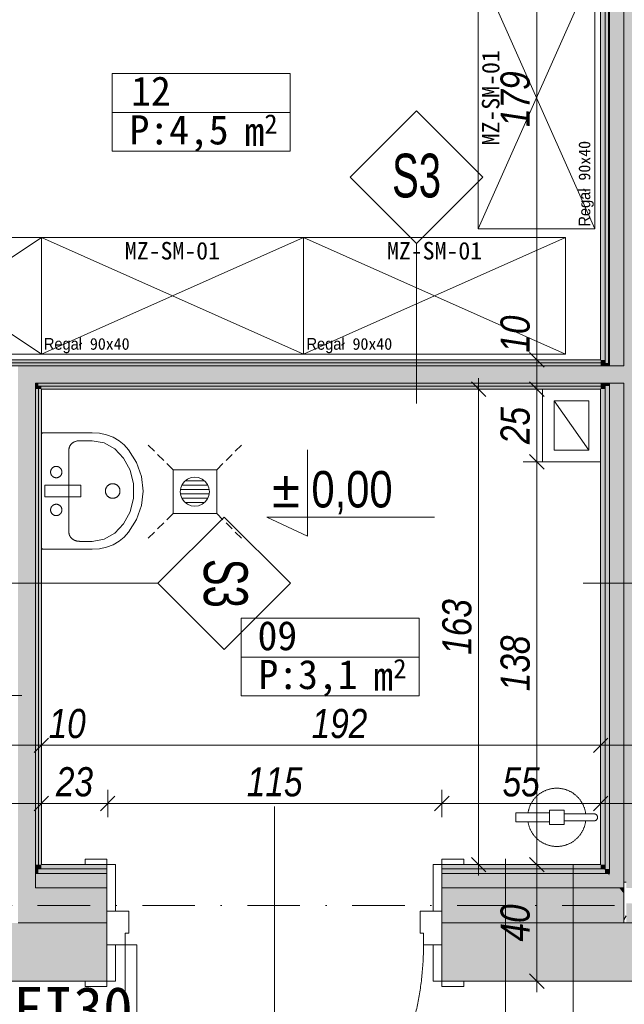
# Model space of a CAD drawing. Header units: millimetres. Extents: x -19278 to 18011, y -32369 to 41467.
# Tile 54 of 64: x -3326 to -1250, y 2550 to 5930. Entities that reach past the tile are written whole.
import ezdxf
from ezdxf.xclip import XClip

# ---------------------------------------------------------------- set-up
doc = ezdxf.new("R2010")
doc.units = ezdxf.units.MM
doc.header["$MEASUREMENT"] = 0
doc.header["$XCLIPFRAME"] = 0
doc.linetypes.add('Krawędzie ukryte drobniejsze kopia-000', pattern=[45, 30, -15])
doc.linetypes.add('Kropki i Kreski', pattern=[360, 180, -90, 0, -90])
for name, color, linetype in [('2D - Rysunki i Obrazki', 7, 'Continuous'), ('PT.A.01_1_! konstrukcja stalowa', 7, 'Continuous'), ('PT.A.01_1_Ściany wewnętrzne', 7, 'Continuous'), ('PT.A.01_1_Ściany zewnętrzne', 7, 'Continuous')]:
    doc.layers.add(name, color=color, linetype=linetype)
for name, color, linetype, lineweight, true_color in [('PT.A.01_1_! konstrukcja stalowa_Nr_pióra__28_Nr_pióra__10', 7, 'Continuous', 18, 0xa80f02), ('PT.A.01_1_0_Nr_pióra__70_Nr_pióra__3', 7, 'Continuous', 18, 0x00bfbf), ('PT.A.01_1_Drzwi ArchiCAD_Nr_pióra__23_Nr_pióra__24', 7, 'Continuous', 18, 0xff6600), ('PT.A.01_1_Drzwi ArchiCAD_Nr_pióra__3_Nr_pióra__24', 7, 'Continuous', 18, 0xff6600), ('PT.A.01_1_Wnętrze - umeblowanie_Nr_pióra__146_Nr_pióra__6', 7, 'Continuous', 18, 0x5eaeff), ('PT.A.01_1_Wymiarowanie_Nr_pióra__133_Nr_pióra__12', 7, 'Continuous', 18, 0xb0b000), ('PT.A.01_1_Ściany zewnętrzne_Nr_pióra__174_Nr_pióra__22', 7, 'Continuous', 18, 0xe105fa)]:
    doc.layers.add(name, color=color, linetype=linetype, lineweight=lineweight, true_color=true_color)
for name, color, linetype, lineweight in [('PT.A.01_1_0_Nr_pióra__101_Nr_pióra__252', 252, 'Continuous', 18), ('PT.A.01_1_2D - rzuty_Nr_pióra__15_Nr_pióra__214', 214, 'Continuous', 18), ('PT.A.01_1_2D - rzuty_Nr_pióra__201_Nr_pióra__7', 7, 'Continuous', 18), ('PT.A.01_1_Drzwi ArchiCAD_Nr_pióra__1_Nr_pióra__7', 7, 'Continuous', 18), ('PT.A.01_1_Drzwi ArchiCAD_Nr_pióra__41_Nr_pióra__7', 7, 'Continuous', 18), ('PT.A.01_1_Metryczki pomieszczeń ArchiCADa_Nr_pióra__200_Nr_pióra__190', 190, 'Continuous', 18), ('PT.A.01_1_Osie_Nr_pióra__101_Nr_pióra__252', 252, 'Continuous', 18), ('PT.A.01_1_Wnętrze - umeblowanie_Nr_pióra__1_Nr_pióra__7', 7, 'Continuous', 18), ('PT.A.01_1_Wnętrze - umeblowanie_Nr_pióra__6_Nr_pióra__5', 5, 'Continuous', 18), ('PT.A.01_1_Wymiarowanie_Nr_pióra__40_Nr_pióra__7', 7, 'Continuous', 18), ('PT.A.01_1_Znaczniki drzwi ArchiCADa_Nr_pióra__201_Nr_pióra__7', 7, 'Continuous', 18), ('PT.A.01_1_Ściany wewnętrzne_Nr_pióra__1_Nr_pióra__7', 7, 'Continuous', 18), ('PT.A.01_1_Ściany wewnętrzne_Nr_pióra__41_Nr_pióra__7', 7, 'Continuous', 18), ('PT.A.01_1_Ściany zewnętrzne_Nr_pióra__1_Nr_pióra__7', 7, 'Continuous', 18), ('PT.A.01_1_Ściany zewnętrzne_Nr_pióra__41_Nr_pióra__7', 7, 'Continuous', 18)]:
    doc.layers.add(name, color=color, linetype=linetype, lineweight=lineweight)
doc.styles.add('GENERATED_STYLE_1', font='txt')
doc.styles.add('GENERATED_STYLE_5', font='txt')
doc.styles.add('GENERATED_STYLE_6', font='txt')
doc.linetypes.add('Zygzak MAŁY', pattern='A,0,[1,PT.A.011.Shx,S=0.873016,R=0,X=0,Y=-2.75e-05],-110,0', length=110)

# ---------------------------------------------------------------- blocks, each defined once
blk = doc.blocks.new('Rysunek_1_1', base_point=(2114.4, 3072.6))
at = {"layer": 'PT.A.01_1_! konstrukcja stalowa', "linetype": 'Continuous', "lineweight": 0, "true_color": 0x000000}
h = blk.add_hatch(dxfattribs=at)
h.set_pattern_fill('Stal_0001', color=18, style=0, pattern_type=2)
h.set_pattern_definition([(56.608404, (-189831.09, 691936.45), (-93.929467, 61.915307), []), (56.608404, (-189862.4, 691957.09), (-93.929467, 61.915307), [])])
h.paths.add_polyline_path([(-1251.8, 2829.8), (-1243.3, 2829.8), (-1243.3, 2897), (-1140.3, 2897), (-1140.3, 2829.8), (-1131.8, 2829.8), (-1131.8, 2969.8), (-1140.3, 2969.8), (-1140.3, 2902.5), (-1243.3, 2902.5), (-1243.3, 2969.8), (-1251.8, 2969.8)])
at = {"layer": 'PT.A.01_1_Ściany wewnętrzne', "linetype": 'Continuous', "lineweight": 0, "true_color": 0xffffff}
for points in [[(-3891.3, 4742.2), (-1331.3, 4742.2), (-1331.3, 4752.2), (-3891.3, 4752.2)], [(-3881.3, 4752.2), (-1331.3, 4752.2), (-1331.3, 4762.2), (-3881.3, 4762.2)], [(-3331.4, 4682.2), (-3271.4, 4682.2), (-3271.4, 4742.2), (-3331.4, 4742.2)], [(-3271.4, 4682.2), (-1331.3, 4682.2), (-1331.3, 4742.2), (-3271.4, 4742.2)], [(-3331.4, 4672.2), (-3271.4, 4672.2), (-3271.4, 4682.2), (-3331.4, 4682.2)], [(-3331.4, 4662.2), (-3271.4, 4662.2), (-3271.4, 4672.2), (-3331.4, 4672.2)], [(-3271.4, 4672.2), (-3261.4, 4672.2), (-3261.4, 4682.2), (-3271.4, 4682.2)], [(-3271.4, 4662.2), (-3261.4, 4662.2), (-3261.4, 4672.2), (-3271.4, 4672.2)], [(-3261.4, 4672.2), (-1331.3, 4672.2), (-1331.3, 4682.2), (-3261.4, 4682.2)], [(-3261.4, 4662.2), (-3251.4, 4662.2), (-3251.4, 4672.2), (-3261.4, 4672.2)], [(-3251.4, 4662.2), (-1331.3, 4662.2), (-1331.3, 4672.2), (-3251.4, 4672.2)], [(-3271.4, 3029.5), (-3271.4, 4662.2), (-3331.4, 4662.2), (-3331.4, 3029.5)], [(-3261.4, 3029.5), (-3261.4, 4662.2), (-3271.4, 4662.2), (-3271.4, 3029.5)], [(-3251.4, 3029.5), (-3251.4, 4662.2), (-3261.4, 4662.2), (-3261.4, 3029.5)]]:
    blk.add_hatch(color=7, dxfattribs=at).paths.add_polyline_path(points)
at = {"layer": 'PT.A.01_1_Ściany zewnętrzne', "linetype": 'Continuous', "lineweight": 0, "true_color": 0xffffff}
for points in [[(-1316.3, 6563.7), (-1316.3, 4752.2), (-1301.3, 4752.2), (-1301.3, 6563.7)], [(-1301.3, 6573.7), (-1301.3, 4742.2), (-1251.3, 4742.2), (-1251.3, 6573.7)], [(-1251.3, 6573.7), (-1251.3, 4742.2), (-1131.3, 4742.2), (-1131.3, 6573.7)], [(-1331.3, 6553.7), (-1331.3, 4762.2), (-1316.3, 4762.2), (-1316.3, 6553.7)], [(-1331.3, 4762.2), (-1331.3, 4752.2), (-1316.3, 4752.2), (-1316.3, 4762.2)], [(-1331.3, 4752.2), (-1331.3, 4742.2), (-1316.3, 4742.2), (-1316.3, 4752.2)], [(-1331.3, 4742.2), (-1331.3, 4682.2), (-1316.3, 4682.2), (-1316.3, 4742.2)], [(-1316.3, 4752.2), (-1316.3, 4742.2), (-1301.3, 4742.2), (-1301.3, 4752.2)], [(-1316.3, 4742.2), (-1316.3, 4682.2), (-1301.3, 4682.2), (-1301.3, 4742.2)], [(-1301.3, 4742.2), (-1301.3, 4682.2), (-1251.3, 4682.2), (-1251.3, 4742.2)], [(-1251.3, 4742.2), (-1251.3, 4682.2), (-1131.3, 4682.2), (-1131.3, 4742.2)], [(-1331.3, 4682.2), (-1331.3, 4672.2), (-1316.3, 4672.2), (-1316.3, 4682.2)], [(-1331.3, 4672.2), (-1331.3, 4662.2), (-1316.3, 4662.2), (-1316.3, 4672.2)], [(-1316.3, 4682.2), (-1316.3, 4672.2), (-1301.3, 4672.2), (-1301.3, 4682.2)], [(-1316.3, 4672.2), (-1316.3, 3014.5), (-1301.3, 3014.5), (-1301.3, 4672.2)], [(-1301.3, 4682.2), (-1301.3, 2999.5), (-1251.3, 2999.5), (-1251.3, 4682.2)], [(-1251.3, 2969.8), (-1243.3, 2969.8), (-1243.3, 2949.5), (-1140.3, 2949.5), (-1140.3, 2969.8), (-1131.8, 2969.8), (-1131.8, 2949.5), (-1131.3, 2949.5), (-1131.3, 4682.2), (-1251.3, 4682.2)], [(-1331.3, 4662.2), (-1331.3, 3029.5), (-1316.3, 3029.5), (-1316.3, 4662.2)], [(-3271.4, 3029.5), (-3331.4, 3029.5), (-3331.4, 3014.5), (-3271.4, 3014.5)], [(-3271.4, 3014.5), (-3331.4, 3014.5), (-3331.4, 2999.5), (-3271.4, 2999.5)], [(-3261.4, 3029.5), (-3271.4, 3029.5), (-3271.4, 3014.5), (-3261.4, 3014.5)], [(-3261.4, 3014.5), (-3271.4, 3014.5), (-3271.4, 2999.5), (-3261.4, 2999.5)], [(-3251.4, 3029.5), (-3261.4, 3029.5), (-3261.4, 3014.5), (-3251.4, 3014.5)], [(-3261.4, 2999.5), (-3026.4, 2999.5), (-3026.4, 3014.5), (-3261.4, 3014.5)], [(-3251.4, 3029.5), (-3251.4, 3014.5), (-3026.4, 3014.5), (-3026.4, 3029.5)], [(-1876.4, 3014.5), (-1331.3, 3014.5), (-1331.3, 3029.5), (-1876.4, 3029.5)], [(-1876.4, 3014.5), (-1876.4, 2999.5), (-1316.3, 2999.5), (-1316.3, 3010.8), (-1319.3, 3014.5)], [(-1331.3, 3029.5), (-1331.3, 3014.5), (-1319.3, 3014.5)], [(-1331.3, 3029.5), (-1319.3, 3014.5), (-1316.3, 3014.5), (-1316.3, 3029.5)], [(-1319.3, 3014.5), (-1316.3, 3010.8), (-1316.3, 3014.5)], [(-1316.3, 3014.5), (-1316.3, 3010.8), (-1307.3, 2999.5), (-1301.3, 2999.5), (-1301.3, 3014.5)], [(-1316.3, 2999.5), (-1307.3, 2999.5), (-1316.3, 3010.8)], [(-3271.4, 2999.5), (-3331.4, 2999.5), (-3331.4, 2949.5), (-3271.4, 2949.5)], [(-3271.4, 2949.5), (-3026.4, 2949.5), (-3026.4, 2999.5), (-3271.4, 2999.5)], [(-1876.4, 2999.5), (-1876.4, 2949.5), (-1301.3, 2949.5), (-1301.3, 2992), (-1307.3, 2999.5)], [(-1307.3, 2999.5), (-1301.3, 2992), (-1301.3, 2999.5)], [(-1301.3, 2999.5), (-1301.3, 2992), (-1267.3, 2949.5), (-1251.8, 2949.5), (-1251.8, 2969.8), (-1251.3, 2969.8), (-1251.3, 2999.5)], [(-1301.3, 2949.5), (-1267.3, 2949.5), (-1301.3, 2992)], [(-3271.4, 2949.5), (-3331.4, 2949.5), (-3331.4, 2829.5), (-3271.4, 2829.5)], [(-3271.4, 2949.5), (-3271.4, 2829.5), (-3026.4, 2829.5), (-3026.4, 2949.5)], [(-1876.4, 2949.5), (-1876.4, 2829.5), (-1251.3, 2829.5), (-1251.3, 2829.8), (-1251.8, 2829.8), (-1251.8, 2930.1), (-1267.3, 2949.5)], [(-1267.3, 2949.5), (-1251.8, 2930.1), (-1251.8, 2949.5)], [(-1251.3, 2829.5), (-1171.3, 2829.5), (-1225.4, 2897), (-1243.3, 2897), (-1243.3, 2829.8), (-1251.3, 2829.8)]]:
    blk.add_hatch(color=7, dxfattribs=at).paths.add_polyline_path(points)
at = {"layer": 'PT.A.01_1_Ściany zewnętrzne_Nr_pióra__174_Nr_pióra__22', "linetype": 'Continuous'}
for points in [[(-6006.4, 2629.5), (-3026.4, 2629.5), (-3026.4, 2829.5), (-4221.3, 2829.5), (-4221.3, 2829.5), (-4361.3, 2829.5), (-4361.3, 2829.5), (-6006.4, 2829.5)], [(-1876.4, 2629.5), (-1011.3, 2629.5), (-1171.3, 2829.5), (-1876.4, 2829.5)]]:
    blk.add_hatch(color=256, dxfattribs=at).paths.add_polyline_path(points)
at = {"layer": 'PT.A.01_1_! konstrukcja stalowa_Nr_pióra__28_Nr_pióra__10', "linetype": 'Continuous'}
for p, q in [((-1251.8, 2969.8), (-1251.8, 2829.8)), ((-1243.3, 2969.8), (-1251.8, 2969.8)), ((-1251.8, 2829.8), (-1243.3, 2829.8))]:
    blk.add_line(p, q, dxfattribs=at)
at = {"layer": 'PT.A.01_1_0_Nr_pióra__101_Nr_pióra__252', "linetype": 'Continuous'}
for p, q in [((-1423.5, 3029.5), (-1427.3, 3029.5)), ((-1425.4, 3029.5), (-1425.4, 3025.7))]:
    blk.add_line(p, q, dxfattribs=at)
at = {"layer": 'PT.A.01_1_0_Nr_pióra__101_Nr_pióra__252', "linetype": 'Continuous', "flags": 128}
blk.add_lwpolyline([(-1425.4, 3029.5), (-1425.4, 953.8), (-1357.1, 984.4), (-1360.9, 984.4)], dxfattribs=at)
at = {"layer": 'PT.A.01_1_0_Nr_pióra__70_Nr_pióra__3', "linetype": 'Continuous'}
for p, q in [((-1963.3, 5617.1), (-2190.8, 5389.6)), ((-1735.9, 5389.6), (-1963.3, 5617.1)), ((-2190.8, 5389.6), (-1963.3, 5162.2)), ((-1963.3, 5162.2), (-1735.9, 5389.6)), ((-1963.3, 4662.2), (-1963.3, 5162.2)), ((-1963.3, 4612.2), (-1963.3, 4662.2)), ((-2623.9, 4222.7), (-2851.4, 3995.3)), ((-2396.5, 3995.3), (-2623.9, 4222.7)), ((-3351.4, 3995.3), (-2851.4, 3995.3)), ((-2851.4, 3995.3), (-2623.9, 3767.8)), ((-2623.9, 3767.8), (-2396.5, 3995.3)), ((-1391.7, 3995.3), (-1341.7, 3995.3)), ((-1341.7, 3995.3), (-841.7, 3995.3)), ((-1658.1, 3049.5), (-1658.1, 2999.5)), ((-1658.1, 2999.5), (-1658.1, 2249.5))]:
    blk.add_line(p, q, dxfattribs=at)
at = {"layer": 'PT.A.01_1_2D - rzuty_Nr_pióra__15_Nr_pióra__214', "linetype": 'Continuous'}
for p, q in [((-1456.9, 3216.8), (-1506.9, 3216.8)), ((-1506.9, 3216.8), (-1506.9, 3166.8)), ((-1456.9, 3166.8), (-1456.9, 3216.8)), ((-1506.9, 3206.8), (-1621.9, 3206.8)), ((-1621.9, 3206.8), (-1621.9, 3176.8)), ((-1506.9, 3176.8), (-1506.9, 3206.8)), ((-1353.9, 3203.8), (-1456.9, 3203.8)), ((-1456.9, 3179.8), (-1353.9, 3179.8)), ((-1621.9, 3176.8), (-1506.9, 3176.8)), ((-1506.9, 3166.8), (-1456.9, 3166.8))]:
    blk.add_line(p, q, dxfattribs=at)
for centre, radius, start, end in [((-1481.9, 3191.8), 100, 6.8921, 171.3731), ((-1481.9, 3191.8), 100, 188.6269, 353.1079), ((-1353.9, 3191.8), 12, 270, 90)]:
    blk.add_arc(centre, radius, start, end, dxfattribs=at)
at = {"layer": 'PT.A.01_1_2D - rzuty_Nr_pióra__201_Nr_pióra__7', "linetype": 'Continuous', "flags": 128}
for points in [[(-1531.3, 4662.2), (-1531.3, 4412.2)], [(-1491.3, 4622.2), (-1371.3, 4452.2)], [(-1331.3, 4412.2), (-1531.3, 4412.2)]]:
    blk.add_lwpolyline(points, dxfattribs=at)
blk.add_lwpolyline([(-1491.3, 4452.2), (-1371.3, 4452.2), (-1371.3, 4622.2), (-1491.3, 4622.2)], close=True, dxfattribs=at)
at = {"layer": 'PT.A.01_1_Drzwi ArchiCAD_Nr_pióra__1_Nr_pióra__7', "linetype": 'Continuous'}
for p, q in [((-3026.4, 3029.5), (-3101.4, 3029.5)), ((-3026.4, 3029.5), (-3026.4, 3014.5)), ((-3026.4, 3014.5), (-3026.4, 2999.5)), ((-1876.4, 3029.5), (-1876.4, 3014.5)), ((-1876.4, 3029.5), (-1801.4, 3029.5)), ((-1876.4, 3014.5), (-1876.4, 2999.5)), ((-3026.4, 2999.5), (-3026.4, 2949.5)), ((-1876.4, 2999.5), (-1876.4, 2949.5))]:
    blk.add_line(p, q, dxfattribs=at)
at = {"layer": 'PT.A.01_1_Drzwi ArchiCAD_Nr_pióra__23_Nr_pióra__24', "linetype": 'Continuous'}
for p, q in [((-3026.4, 2869.5), (-3026.4, 2754.5)), ((-2951.4, 2869.5), (-3026.4, 2869.5)), ((-2951.4, 2794.5), (-2951.4, 2869.5)), ((-1951.4, 2869.5), (-1951.4, 2794.5)), ((-1876.4, 2869.5), (-1951.4, 2869.5)), ((-1876.4, 2754.5), (-1876.4, 2869.5)), ((-2963.4, 2754.5), (-2963.4, 2794.5)), ((-2963.4, 2794.5), (-2951.4, 2794.5)), ((-1951.4, 2794.5), (-1939.4, 2794.5)), ((-1939.4, 2794.5), (-1939.4, 2754.5)), ((-3026.4, 2754.5), (-2963.4, 2754.5)), ((-1939.4, 2754.5), (-1876.4, 2754.5))]:
    blk.add_line(p, q, dxfattribs=at)
at = {"layer": 'PT.A.01_1_Drzwi ArchiCAD_Nr_pióra__3_Nr_pióra__24', "linetype": 'Continuous'}
for p, q in [((-3026.4, 3048.5), (-3101.4, 3048.5)), ((-3101.4, 3048.5), (-3101.4, 3029.5)), ((-3026.4, 3029.5), (-3026.4, 3048.5)), ((-1801.4, 3048.5), (-1876.4, 3048.5)), ((-1876.4, 3048.5), (-1876.4, 3029.5)), ((-1801.4, 3029.5), (-1801.4, 3048.5)), ((-3101.4, 3029.5), (-3026.4, 3029.5)), ((-3026.4, 3029.5), (-3026.4, 2869.5)), ((-2996.4, 3029.5), (-3026.4, 3029.5)), ((-2996.4, 2869.5), (-2996.4, 3029.5)), ((-1906.4, 3029.5), (-1906.4, 2869.5)), ((-1876.4, 3029.5), (-1906.4, 3029.5)), ((-1876.4, 2869.5), (-1876.4, 3029.5)), ((-1876.4, 3029.5), (-1801.4, 3029.5)), ((-3026.4, 2869.5), (-2996.4, 2869.5)), ((-1906.4, 2869.5), (-1876.4, 2869.5)), ((-3026.4, 2754.5), (-3026.4, 2629.5)), ((-2996.4, 2754.5), (-3026.4, 2754.5)), ((-2996.4, 2629.5), (-2996.4, 2754.5)), ((-2963.4, 1730.5), (-2963.4, 2754.5)), ((-2963.4, 2754.5), (-2923.4, 2754.5)), ((-2923.4, 2754.5), (-2923.4, 1730.5)), ((-1906.4, 2754.5), (-1906.4, 2629.5)), ((-1876.4, 2754.5), (-1906.4, 2754.5)), ((-1876.4, 2629.5), (-1876.4, 2754.5)), ((-3026.4, 2629.5), (-3101.4, 2629.5)), ((-3101.4, 2629.5), (-3101.4, 2610.5)), ((-3101.4, 2610.5), (-3026.4, 2610.5)), ((-3026.4, 2629.5), (-2996.4, 2629.5)), ((-3026.4, 2610.5), (-3026.4, 2629.5)), ((-1906.4, 2629.5), (-1876.4, 2629.5)), ((-1801.4, 2629.5), (-1876.4, 2629.5)), ((-1876.4, 2629.5), (-1876.4, 2610.5)), ((-1876.4, 2610.5), (-1801.4, 2610.5)), ((-1801.4, 2610.5), (-1801.4, 2629.5))]:
    blk.add_line(p, q, dxfattribs=at)
blk.add_arc((-2963.4, 2754.5), 1024, 270, 360, dxfattribs=at)
at = {"layer": 'PT.A.01_1_Drzwi ArchiCAD_Nr_pióra__41_Nr_pióra__7', "linetype": 'Continuous'}
for p, q in [((-3026.4, 2949.5), (-3026.4, 2869.5)), ((-1876.4, 2949.5), (-1876.4, 2869.5)), ((-3026.4, 2869.5), (-3026.4, 2829.5)), ((-1876.4, 2869.5), (-1876.4, 2829.5)), ((-3026.4, 2829.5), (-3026.4, 2754.5)), ((-1876.4, 2829.5), (-1876.4, 2754.5)), ((-3026.4, 2754.5), (-3026.4, 2629.5)), ((-1876.4, 2754.5), (-1876.4, 2629.5)), ((-3026.4, 2629.5), (-3101.4, 2629.5)), ((-1876.4, 2629.5), (-1801.4, 2629.5))]:
    blk.add_line(p, q, dxfattribs=at)
at = {"layer": 'PT.A.01_1_Metryczki pomieszczeń ArchiCADa_Nr_pióra__200_Nr_pióra__190', "linetype": 'Continuous'}
for p, q in [((-3008.1, 5745.3), (-2397, 5745.3)), ((-3008.1, 5612), (-3008.1, 5745.3)), ((-2397, 5745.3), (-2397, 5612)), ((-2397, 5612), (-3008.1, 5612)), ((-3008.1, 5612), (-2397, 5612)), ((-3008.1, 5478.7), (-3008.1, 5612)), ((-2397, 5612), (-2397, 5478.7)), ((-2397, 5478.7), (-3008.1, 5478.7)), ((-2565.5, 3875.5), (-1954.4, 3875.5)), ((-2565.5, 3742.2), (-2565.5, 3875.5)), ((-1954.4, 3875.5), (-1954.4, 3742.2)), ((-1954.4, 3742.2), (-2565.5, 3742.2)), ((-2565.5, 3742.2), (-1954.4, 3742.2)), ((-2565.5, 3608.8), (-2565.5, 3742.2)), ((-1954.4, 3742.2), (-1954.4, 3608.8)), ((-1954.4, 3608.8), (-2565.5, 3608.8))]:
    blk.add_line(p, q, dxfattribs=at)
at = {"layer": 'PT.A.01_1_Osie_Nr_pióra__101_Nr_pióra__252', "linetype": 'Kropki i Kreski'}
blk.add_line((-18028.2, 2889.5), (370.6, 2889.5), dxfattribs=at)
at = {"layer": 'PT.A.01_1_Wnętrze - umeblowanie_Nr_pióra__146_Nr_pióra__6', "linetype": 'Continuous'}
for p, q in [((-1751.3, 6112.2), (-1751.3, 5212.2)), ((-1751.3, 5212.2), (-1351.3, 6112.2)), ((-1751.3, 6112.2), (-1351.3, 5212.2)), ((-1351.3, 5212.2), (-1351.3, 6112.2)), ((-1751.3, 5212.2), (-1351.3, 5212.2)), ((-3251.4, 5182.2), (-3851.4, 5182.2)), ((-3851.4, 5182.2), (-3251.4, 4782.2)), ((-3251.4, 5182.2), (-3851.4, 4782.2)), ((-2351.4, 5182.2), (-3251.4, 5182.2)), ((-3251.4, 5182.2), (-3251.4, 4782.2)), ((-3251.4, 5182.2), (-2351.4, 4782.2)), ((-2351.4, 5182.2), (-3251.4, 4782.2)), ((-3251.4, 4782.2), (-3251.4, 5182.2)), ((-1451.4, 5182.2), (-2351.4, 5182.2)), ((-2351.4, 5182.2), (-2351.4, 4782.2)), ((-2351.4, 5182.2), (-1451.4, 4782.2)), ((-1451.4, 5182.2), (-2351.4, 4782.2)), ((-2351.4, 4782.2), (-2351.4, 5182.2)), ((-1451.4, 4782.2), (-1451.4, 5182.2)), ((-3851.4, 4782.2), (-3251.4, 4782.2)), ((-3251.4, 4782.2), (-2351.4, 4782.2)), ((-2351.4, 4782.2), (-1451.4, 4782.2))]:
    blk.add_line(p, q, dxfattribs=at)
at = {"layer": 'PT.A.01_1_Wnętrze - umeblowanie_Nr_pióra__1_Nr_pióra__7', "linetype": 'Zygzak MAŁY'}
for p, q in [((-1304.4, 4742.2), (-1304.4, 6580.5)), ((-3901.3, 4742.2), (-1251.3, 4742.2))]:
    blk.add_line(p, q, dxfattribs=at)
at = {"layer": 'PT.A.01_1_Wnętrze - umeblowanie_Nr_pióra__1_Nr_pióra__7', "linetype": 'Continuous', "flags": 128}
blk.add_lwpolyline([(-2337.9, 4454.1), (-2337.9, 4157.5), (-2477.2, 4222.1), (-1901.6, 4222.1)], dxfattribs=at)
at = {"layer": 'PT.A.01_1_Wnętrze - umeblowanie_Nr_pióra__6_Nr_pióra__5', "linetype": 'Continuous'}
for p, q in [((-3251.3, 4507.2), (-3251.4, 4506.1)), ((-3251.4, 4506.1), (-3251.4, 4312.2)), ((-3250.9, 4508.2), (-3251.3, 4507.2)), ((-3250.4, 4509.1), (-3250.9, 4508.2)), ((-3249.7, 4510), (-3250.4, 4509.1)), ((-3248.8, 4510.8), (-3249.7, 4510)), ((-3247.7, 4511.4), (-3248.8, 4510.8)), ((-3246.6, 4511.8), (-3247.7, 4511.4)), ((-3245.3, 4512.1), (-3246.6, 4511.8)), ((-3244.1, 4512.2), (-3245.3, 4512.1)), ((-3076.4, 4512.2), (-3244.1, 4512.2)), ((-3051.7, 4510.4), (-3076.4, 4512.2)), ((-3027.7, 4505.1), (-3051.7, 4510.4)), ((-3005.2, 4496.5), (-3027.7, 4505.1)), ((-2984.8, 4484.8), (-3005.2, 4496.5)), ((-3076.4, 4484.9), (-3120.1, 4484.9)), ((-3036.3, 4477.9), (-3076.4, 4484.9)), ((-2999.5, 4457.5), (-3036.3, 4477.9)), ((-2967.1, 4470.4), (-2984.8, 4484.8)), ((-2952.6, 4453.6), (-2967.1, 4470.4)), ((-3156.6, 4169.8), (-3156.6, 4454.6)), ((-2968.9, 4425.3), (-2999.5, 4457.5)), ((-2924.5, 4409.5), (-2952.6, 4453.6)), ((-2947, 4383.9), (-2968.9, 4425.3)), ((-2907.2, 4361.8), (-2924.5, 4409.5)), ((-2935.6, 4336.8), (-2947, 4383.9)), ((-2901.4, 4312.2), (-2907.2, 4361.8)), ((-2799.3, 4384.9), (-2649.3, 4384.9)), ((-2799.3, 4234.9), (-2799.3, 4384.9)), ((-2649.3, 4384.9), (-2649.3, 4234.9)), ((-3115.8, 4331.7), (-3239.3, 4331.7)), ((-3239.3, 4331.7), (-3239.3, 4292.7)), ((-3115.8, 4292.7), (-3115.8, 4331.7)), ((-2935.6, 4287.6), (-2935.6, 4336.8)), ((-2767.7, 4334.9), (-2772.6, 4322.8)), ((-2768.7, 4332.4), (-2680, 4332.4)), ((-2759.7, 4345.3), (-2767.7, 4334.9)), ((-2749.3, 4353.2), (-2759.7, 4345.3)), ((-2691.8, 4347.4), (-2756.9, 4347.4)), ((-2737.3, 4358.2), (-2749.3, 4353.2)), ((-2724.3, 4359.9), (-2737.3, 4358.2)), ((-2711.4, 4358.2), (-2724.3, 4359.9)), ((-2699.3, 4353.2), (-2711.4, 4358.2)), ((-2689, 4345.3), (-2699.3, 4353.2)), ((-2681, 4334.9), (-2689, 4345.3)), ((-2676.1, 4322.8), (-2681, 4334.9)), ((-3251.4, 4312.2), (-3251.4, 4118.2)), ((-2907.2, 4262.5), (-2901.4, 4312.2)), ((-2772.6, 4322.8), (-2774.3, 4309.9)), ((-2774.3, 4309.9), (-2772.6, 4297)), ((-2675.3, 4317.4), (-2773.4, 4317.4)), ((-2773.4, 4302.4), (-2675.3, 4302.4)), ((-2772.6, 4297), (-2767.7, 4284.9)), ((-2681, 4284.9), (-2676.1, 4297)), ((-2674.3, 4309.9), (-2676.1, 4322.8)), ((-2676.1, 4297), (-2674.3, 4309.9)), ((-3239.3, 4292.7), (-3115.8, 4292.7)), ((-2947, 4240.4), (-2935.6, 4287.6)), ((-2924.5, 4214.8), (-2907.2, 4262.5)), ((-2680, 4287.4), (-2768.7, 4287.4)), ((-2767.7, 4284.9), (-2759.7, 4274.6)), ((-2759.7, 4274.6), (-2749.3, 4266.6)), ((-2756.9, 4272.4), (-2691.8, 4272.4)), ((-2749.3, 4266.6), (-2737.3, 4261.6)), ((-2737.3, 4261.6), (-2724.3, 4259.9)), ((-2724.3, 4259.9), (-2711.4, 4261.6)), ((-2711.4, 4261.6), (-2699.3, 4266.6)), ((-2699.3, 4266.6), (-2689, 4274.6)), ((-2689, 4274.6), (-2681, 4284.9)), ((-2968.9, 4199.1), (-2947, 4240.4)), ((-2649.3, 4234.9), (-2799.3, 4234.9)), ((-2999.5, 4166.9), (-2968.9, 4199.1)), ((-2952.6, 4170.8), (-2924.5, 4214.8)), ((-3036.3, 4146.4), (-2999.5, 4166.9)), ((-2967.1, 4154), (-2952.6, 4170.8)), ((-3120.1, 4139.4), (-3076.4, 4139.4)), ((-3076.4, 4139.4), (-3036.3, 4146.4)), ((-3027.7, 4119.2), (-3005.2, 4127.8)), ((-3005.2, 4127.8), (-2984.8, 4139.6)), ((-2984.8, 4139.6), (-2967.1, 4154)), ((-3251.4, 4118.2), (-3251.3, 4117.2)), ((-3251.3, 4117.2), (-3250.9, 4116.2)), ((-3250.9, 4116.2), (-3250.4, 4115.2)), ((-3250.4, 4115.2), (-3249.7, 4114.3)), ((-3249.7, 4114.3), (-3248.8, 4113.6)), ((-3248.8, 4113.6), (-3247.7, 4113)), ((-3247.7, 4113), (-3246.6, 4112.5)), ((-3246.6, 4112.5), (-3245.3, 4112.3)), ((-3245.3, 4112.3), (-3244.1, 4112.2)), ((-3244.1, 4112.2), (-3076.4, 4112.2)), ((-3076.4, 4112.2), (-3051.7, 4114)), ((-3051.7, 4114), (-3027.7, 4119.2))]:
    blk.add_line(p, q, dxfattribs=at)
at = {"layer": 'PT.A.01_1_Wnętrze - umeblowanie_Nr_pióra__6_Nr_pióra__5', "linetype": 'Krawędzie ukryte drobniejsze kopia-000'}
for p, q in [((-2799.3, 4384.9), (-2886.6, 4472.1)), ((-2649.3, 4384.9), (-2562.1, 4472.1)), ((-2799.3, 4234.9), (-2886.6, 4147.7)), ((-2649.3, 4234.9), (-2562.1, 4147.7))]:
    blk.add_line(p, q, dxfattribs=at)
at = {"layer": 'PT.A.01_1_Wnętrze - umeblowanie_Nr_pióra__6_Nr_pióra__5', "linetype": 'Continuous'}
for centre, radius in [((-3200.3, 4377.2), 19.5), ((-3006.4, 4312.2), 25), ((-3200.3, 4247.2), 19.5)]:
    blk.add_circle(centre, radius, dxfattribs=at)
for centre, start_param, end_param in [((-3120.1, 4454.6), 1.570796, 3.141593), ((-3120.1, 4169.8), 3.141593, 4.712389)]:
    blk.add_ellipse(centre, major_axis=(36.5, 0), ratio=0.831169, start_param=start_param, end_param=end_param, dxfattribs=at)
at = {"layer": 'PT.A.01_1_Wymiarowanie_Nr_pióra__133_Nr_pióra__12', "linetype": 'Continuous'}
blk.add_line((-3318.9, 3610), (-3356.4, 3610), dxfattribs=at)
at = {"layer": 'PT.A.01_1_Wymiarowanie_Nr_pióra__40_Nr_pióra__7', "linetype": 'Continuous'}
for p, q in [((-1550.2, 4762.2), (-1550.2, 6553.7)), ((-1575.2, 4787.2), (-1525.2, 4737.2)), ((-1575.2, 4787.2), (-1525.2, 4737.2)), ((-1503.3, 4762.2), (-1597, 4762.2)), ((-1503.3, 4762.2), (-1597, 4762.2)), ((-1550.2, 4662.2), (-1550.2, 4762.2)), ((-1550.2, 4662.2), (-1550.2, 4762.2)), ((-1550.2, 4662.2), (-1550.2, 4762.2)), ((-1750.2, 4699.7), (-1750.2, 4662.2)), ((-1725.2, 4637.2), (-1775.2, 4687.2)), ((-1575.2, 4687.2), (-1525.2, 4637.2)), ((-1575.2, 4687.2), (-1525.2, 4637.2)), ((-1797, 4662.2), (-1703.3, 4662.2)), ((-1750.2, 4662.2), (-1750.2, 3029.5)), ((-1503.3, 4662.2), (-1597, 4662.2)), ((-1550.2, 4412.2), (-1550.2, 4662.2)), ((-1575.2, 4437.2), (-1525.2, 4387.2)), ((-1575.2, 4437.2), (-1525.2, 4387.2)), ((-1503.3, 4412.2), (-1597, 4412.2)), ((-1550.2, 3029.5), (-1550.2, 4412.2)), ((-1550.2, 3029.5), (-1550.2, 4412.2)), ((-3251.4, 3486), (-3251.4, 3392.3)), ((-3251.4, 3486), (-3251.4, 3392.3)), ((-1331.3, 3486), (-1331.3, 3392.3)), ((-3276.4, 3414.2), (-3226.4, 3464.2)), ((-3276.4, 3414.2), (-3226.4, 3464.2)), ((-1356.3, 3414.2), (-1306.3, 3464.2)), ((-1356.3, 3414.2), (-1306.3, 3464.2)), ((-3251.4, 3439.2), (-3351.4, 3439.2)), ((-3251.4, 3439.2), (-3351.4, 3439.2)), ((-1331.3, 3439.2), (-3251.4, 3439.2)), ((-1331.3, 3439.2), (-3251.4, 3439.2)), ((-1011.3, 3439.2), (-1331.3, 3439.2)), ((-3251.4, 3286), (-3251.4, 3192.3)), ((-3023.7, 3286), (-3023.7, 3192.3)), ((-3023.7, 3286), (-3023.7, 3192.3)), ((-1876.5, 3286), (-1876.5, 3192.3)), ((-1876.5, 3286), (-1876.5, 3192.3)), ((-1331.3, 3286), (-1331.3, 3192.3)), ((-1331.3, 3286), (-1331.3, 3192.3)), ((-3276.4, 3214.2), (-3226.4, 3264.2)), ((-3276.4, 3214.2), (-3226.4, 3264.2)), ((-3048.7, 3214.2), (-2998.7, 3264.2)), ((-3048.7, 3214.2), (-2998.7, 3264.2)), ((-1901.5, 3214.2), (-1851.5, 3264.2)), ((-1901.5, 3214.2), (-1851.5, 3264.2)), ((-1356.3, 3214.2), (-1306.3, 3264.2)), ((-1356.3, 3214.2), (-1306.3, 3264.2)), ((-3251.4, 3239.2), (-3351.4, 3239.2)), ((-3023.7, 3239.2), (-3251.4, 3239.2)), ((-3023.7, 3239.2), (-3251.4, 3239.2)), ((-3023.7, 3239.2), (-3251.4, 3239.2)), ((-1876.5, 3239.2), (-3023.7, 3239.2)), ((-1876.5, 3239.2), (-3023.7, 3239.2)), ((-1331.3, 3239.2), (-1876.5, 3239.2)), ((-1331.3, 3239.2), (-1876.5, 3239.2)), ((-1331.3, 3239.2), (-1876.5, 3239.2)), ((-1011.3, 3239.2), (-1331.3, 3239.2)), ((-1775.2, 3054.5), (-1725.2, 3004.5)), ((-1575.2, 3054.5), (-1525.2, 3004.5)), ((-1575.2, 3054.5), (-1525.2, 3004.5)), ((-1797, 3029.5), (-1703.3, 3029.5)), ((-1750.2, 3029.5), (-1750.2, 2992)), ((-1503.3, 3029.5), (-1597, 3029.5)), ((-1503.3, 3029.5), (-1597, 3029.5)), ((-1550.2, 2629.5), (-1550.2, 3029.5)), ((-1550.2, 2629.5), (-1550.2, 3029.5)), ((-1575.2, 2654.5), (-1525.2, 2604.5)), ((-1503.3, 2629.5), (-1597, 2629.5)), ((-1550.2, 2592), (-1550.2, 2629.5))]:
    blk.add_line(p, q, dxfattribs=at)
at = {"layer": 'PT.A.01_1_Znaczniki drzwi ArchiCADa_Nr_pióra__201_Nr_pióra__7', "linetype": 'Continuous'}
blk.add_line((-2451.4, 1629.5), (-2451.4, 3229.5), dxfattribs=at)
at = {"layer": 'PT.A.01_1_Ściany wewnętrzne_Nr_pióra__1_Nr_pióra__7', "linetype": 'Continuous'}
for p, q in [((-1331.3, 4752.2), (-3891.3, 4752.2)), ((-3261.4, 4662.2), (-3261.4, 4672.2)), ((-3261.4, 4672.2), (-1331.3, 4672.2)), ((-3261.4, 3029.5), (-3261.4, 4662.2))]:
    blk.add_line(p, q, dxfattribs=at)
at = {"layer": 'PT.A.01_1_Ściany wewnętrzne_Nr_pióra__1_Nr_pióra__7', "linetype": 'Continuous', "flags": 128}
for points in [[(-1331.3, 4762.2), (-3881.3, 4762.2)], [(-3251.4, 4662.2), (-1331.3, 4662.2)], [(-3251.4, 3029.5), (-3251.4, 4662.2)]]:
    blk.add_lwpolyline(points, dxfattribs=at)
at = {"layer": 'PT.A.01_1_Ściany wewnętrzne_Nr_pióra__41_Nr_pióra__7', "linetype": 'Continuous'}
for p, q in [((-3271.4, 4742.2), (-3331.4, 4742.2)), ((-1331.3, 4742.2), (-3271.4, 4742.2)), ((-3271.4, 4672.2), (-3271.4, 4682.2)), ((-3271.4, 4682.2), (-1331.3, 4682.2)), ((-3271.4, 4662.2), (-3271.4, 4672.2)), ((-3271.4, 3029.5), (-3271.4, 4662.2))]:
    blk.add_line(p, q, dxfattribs=at)
at = {"layer": 'PT.A.01_1_Ściany zewnętrzne_Nr_pióra__1_Nr_pióra__7', "linetype": 'Continuous'}
for p, q in [((-1316.3, 4752.2), (-1331.3, 4752.2)), ((-1331.3, 4672.2), (-1316.3, 4672.2)), ((-3261.4, 3014.5), (-3261.4, 3029.5)), ((-3026.4, 3029.5), (-3101.4, 3029.5)), ((-3026.4, 3029.5), (-3026.4, 3014.5)), ((-3026.4, 3029.5), (-3026.4, 3014.5)), ((-3026.4, 3014.5), (-3026.4, 2999.5)), ((-3026.4, 3014.5), (-3026.4, 2999.5)), ((-1876.4, 3029.5), (-1801.4, 3029.5)), ((-1876.4, 3029.5), (-1876.4, 3014.5)), ((-1876.4, 3029.5), (-1876.4, 3014.5)), ((-1876.4, 3014.5), (-1876.4, 2999.5)), ((-1876.4, 3014.5), (-1876.4, 2999.5)), ((-3026.4, 2999.5), (-3026.4, 2949.5)), ((-3026.4, 2999.5), (-3026.4, 2949.5)), ((-1876.4, 2999.5), (-1876.4, 2949.5)), ((-1876.4, 2999.5), (-1876.4, 2949.5))]:
    blk.add_line(p, q, dxfattribs=at)
at = {"layer": 'PT.A.01_1_Ściany zewnętrzne_Nr_pióra__1_Nr_pióra__7', "linetype": 'Continuous', "flags": 128}
for points in [[(-1331.3, 6553.7), (-1331.3, 4762.2)], [(-1331.3, 4662.2), (-1331.3, 3029.5)], [(-3026.4, 3029.5), (-3251.4, 3029.5)], [(-1331.3, 3029.5), (-1876.4, 3029.5)]]:
    blk.add_lwpolyline(points, dxfattribs=at)
at = {"layer": 'PT.A.01_1_Ściany zewnętrzne_Nr_pióra__41_Nr_pióra__7', "linetype": 'Continuous'}
for p, q in [((-1316.3, 6563.7), (-1316.3, 4752.2)), ((-1301.3, 6573.7), (-1301.3, 4742.2)), ((-1251.3, 6573.7), (-1251.3, 4742.2)), ((-1316.3, 4742.2), (-1331.3, 4742.2)), ((-1301.3, 4742.2), (-1316.3, 4742.2)), ((-1251.3, 4742.2), (-1301.3, 4742.2)), ((-1331.3, 4682.2), (-1316.3, 4682.2)), ((-1316.3, 4682.2), (-1301.3, 4682.2)), ((-1316.3, 4672.2), (-1316.3, 3014.5)), ((-1301.3, 4682.2), (-1301.3, 2999.5)), ((-1301.3, 4682.2), (-1251.3, 4682.2)), ((-1251.3, 4682.2), (-1251.3, 2969.8)), ((-3271.4, 3014.5), (-3271.4, 3029.5)), ((-3271.4, 2999.5), (-3271.4, 3014.5)), ((-3026.4, 3014.5), (-3261.4, 3014.5)), ((-1319.3, 3014.5), (-1876.4, 3014.5)), ((-1316.3, 3014.5), (-1319.3, 3014.5)), ((-3271.4, 2949.5), (-3271.4, 2999.5)), ((-3026.4, 2999.5), (-3271.4, 2999.5)), ((-1307.3, 2999.5), (-1876.4, 2999.5)), ((-1301.3, 2999.5), (-1307.3, 2999.5)), ((-3026.4, 2949.5), (-3271.4, 2949.5)), ((-3026.4, 2949.5), (-3026.4, 2869.5)), ((-3026.4, 2949.5), (-3026.4, 2869.5)), ((-1267.3, 2949.5), (-1876.4, 2949.5)), ((-1876.4, 2949.5), (-1876.4, 2869.5)), ((-1876.4, 2949.5), (-1876.4, 2869.5)), ((-1251.8, 2949.5), (-1267.3, 2949.5)), ((-3026.4, 2869.5), (-3026.4, 2829.5)), ((-1876.4, 2869.5), (-1876.4, 2829.5)), ((-3331.4, 2829.5), (-3271.4, 2829.5)), ((-3271.4, 2829.5), (-3026.4, 2829.5)), ((-3026.4, 2829.5), (-3026.4, 2754.5)), ((-1876.4, 2829.5), (-1251.3, 2829.5)), ((-1876.4, 2829.5), (-1876.4, 2754.5)), ((-1251.3, 2829.5), (-1171.3, 2829.5)), ((-3026.4, 2754.5), (-3026.4, 2629.5)), ((-1876.4, 2754.5), (-1876.4, 2629.5)), ((-3026.4, 2629.5), (-3101.4, 2629.5)), ((-1876.4, 2629.5), (-1801.4, 2629.5))]:
    blk.add_line(p, q, dxfattribs=at)
at = {"layer": 'PT.A.01_1_Ściany zewnętrzne_Nr_pióra__41_Nr_pióra__7', "linetype": 'Continuous', "flags": 128}
for points in [[(-6006.4, 2629.5), (-3026.4, 2629.5)], [(-1876.4, 2629.5), (-1011.3, 2629.5)]]:
    blk.add_lwpolyline(points, dxfattribs=at)
at = {"layer": 'PT.A.01_1_0_Nr_pióra__70_Nr_pióra__3', "linetype": 'Continuous', "insert": (-1963.3, 5470.2), "char_height": 150, "attachment_point": 2, "style": 'GENERATED_STYLE_5'}
blk.add_mtext('\\A1;{\\W0.800000x;\\pt0,70000;\\fArial Narrow|b0|i0|c238|p34;S3 }', dxfattribs=at)
at = {"layer": 'PT.A.01_1_0_Nr_pióra__70_Nr_pióra__3', "linetype": 'Continuous', "insert": (-2543.3, 3995.3), "char_height": 150, "attachment_point": 2, "rotation": 270, "style": 'GENERATED_STYLE_5'}
blk.add_mtext('\\A1;{\\W0.800000x;\\pt0,70000;\\fArial Narrow|b0|i0|c238|p34;S3 }', dxfattribs=at)
at = {"layer": 'PT.A.01_1_Metryczki pomieszczeń ArchiCADa_Nr_pióra__200_Nr_pióra__190', "linetype": 'Continuous', "attachment_point": 1, "style": 'GENERATED_STYLE_1'}
for s, insert, char_height in [('\\A1;{\\fMS Gothic|b0|i0|c238|p49;12}', (-2943.1, 5735.5), 100), ('\\A1;{\\fMS Gothic|b0|i0|c238|p49;P:4,5}', (-2948.7, 5602.2), 100), ('\\A1;{\\fMS Gothic|b0|i0|c238|p49;2}', (-2485.9, 5605.4), 66.667), ('\\A1;{\\fMS Gothic|b0|i0|c238|p49; m}', (-2622, 5597), 100), ('\\A1;{\\fMS Gothic|b0|i0|c238|p49;09}', (-2509.1, 3865.7), 100), ('\\A1;{\\fMS Gothic|b0|i0|c238|p49;P:3,1}', (-2506.1, 3732.3), 100), ('\\A1;{\\fMS Gothic|b0|i0|c238|p49;2}', (-2043.2, 3735.6), 66.667), ('\\A1;{\\fMS Gothic|b0|i0|c238|p49; m}', (-2179.4, 3727.2), 100)]:
    blk.add_mtext(s, dxfattribs=dict(at, insert=insert, char_height=char_height))
at = {"layer": 'PT.A.01_1_Wnętrze - umeblowanie_Nr_pióra__146_Nr_pióra__6', "linetype": 'Continuous', "rotation": 90, "style": 'GENERATED_STYLE_1'}
for s, insert, char_height, attachment_point in [('\\A1;{\\fMS Gothic|b0|i0|c238|p49;MZ-SM-01}', (-1738.8, 5662.2), 60, 2), ('\\A1;{\\fMS Gothic|b0|i0|c238|p49;Regał 90x40}', (-1406.9, 5220), 40, 1)]:
    blk.add_mtext(s, dxfattribs=dict(at, insert=insert, char_height=char_height, attachment_point=attachment_point))
at = {"layer": 'PT.A.01_1_Wnętrze - umeblowanie_Nr_pióra__146_Nr_pióra__6', "linetype": 'Continuous', "style": 'GENERATED_STYLE_1'}
for s, insert, char_height, attachment_point in [('\\A1;{\\fMS Gothic|b0|i0|c238|p49;MZ-SM-01}', (-2801.4, 5167.1), 60, 2), ('\\A1;{\\fMS Gothic|b0|i0|c238|p49;MZ-SM-01}', (-1901.4, 5167.1), 60, 2), ('\\A1;{\\fMS Gothic|b0|i0|c238|p49;Regał 90x40}', (-3242.6, 4837.3), 40, 1), ('\\A1;{\\fMS Gothic|b0|i0|c238|p49;Regał 90x40}', (-2341, 4837.3), 40, 1)]:
    blk.add_mtext(s, dxfattribs=dict(at, insert=insert, char_height=char_height, attachment_point=attachment_point))
at = {"layer": 'PT.A.01_1_Wnętrze - umeblowanie_Nr_pióra__1_Nr_pióra__7', "linetype": 'Continuous', "insert": (-2459.8, 4232.5), "char_height": 125, "attachment_point": 7, "style": 'GENERATED_STYLE_5'}
blk.add_mtext('\\A1;{\\fArial Narrow|b0|i0|c238|p34;± 0,00}', dxfattribs=at)
at = {"layer": 'PT.A.01_1_Wymiarowanie_Nr_pióra__40_Nr_pióra__7', "linetype": 'Continuous', "char_height": 100, "attachment_point": 7, "rotation": 90, "style": 'GENERATED_STYLE_6'}
for s, insert in [('\\A1;{\\fArial Narrow|b0|i1|c238|p34;179}', (-1573.6, 5562)), ('\\A1;{\\fArial Narrow|b0|i1|c238|p34;10}', (-1573.6, 4787.2)), ('\\A1;{\\fArial Narrow|b0|i1|c238|p34;25}', (-1573.6, 4473.2)), ('\\A1;{\\fArial Narrow|b0|i1|c238|p34;163}', (-1773.6, 3749.8)), ('\\A1;{\\fArial Narrow|b0|i1|c238|p34;138}', (-1573.5, 3624.8)), ('\\A1;{\\fArial Narrow|b0|i1|c238|p34;40}', (-1573.6, 2765.5))]:
    blk.add_mtext(s, dxfattribs=dict(at, insert=insert))
at = {"layer": 'PT.A.01_1_Wymiarowanie_Nr_pióra__40_Nr_pióra__7', "linetype": 'Continuous', "char_height": 100, "attachment_point": 7, "style": 'GENERATED_STYLE_6'}
for s, insert in [('\\A1;{\\fArial Narrow|b0|i1|c238|p34;10}', (-3226.4, 3462.6)), ('\\A1;{\\fArial Narrow|b0|i1|c238|p34;192}', (-2323.4, 3462.6)), ('\\A1;{\\fArial Narrow|b0|i1|c238|p34;23}', (-3201.5, 3262.6)), ('\\A1;{\\fArial Narrow|b0|i1|c238|p34;115}', (-2546.1, 3262.6)), ('\\A1;{\\fArial Narrow|b0|i1|c238|p34;55}', (-1667.9, 3262.4))]:
    blk.add_mtext(s, dxfattribs=dict(at, insert=insert))
at = {"layer": 'PT.A.01_1_Znaczniki drzwi ArchiCADa_Nr_pióra__201_Nr_pióra__7', "linetype": 'Continuous', "insert": (-3345.8, 2457.4), "char_height": 150, "attachment_point": 7, "style": 'GENERATED_STYLE_1'}
blk.add_mtext('\\A1;{\\fMS Gothic|b0|i0|c238|p49;EI30}', dxfattribs=at)

msp = doc.modelspace()

# ---------------------------------------------------------------- block references
at = {"layer": '2D - Rysunki i Obrazki', "color": 151, "linetype": 'Continuous', "lineweight": 13, "true_color": 0x80c2ff}
ref = msp.add_blockref('Rysunek_1_1', (2114.4, 3072.6), dxfattribs=at)
XClip(ref).set_block_clipping_path([(-11177.5234049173, -36557.2258517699), (29952.3944637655, -28108.1790241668), (15406.2423630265, 42702.4169420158), (-25723.6755056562, 34253.3701144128)])

doc.saveas('drawing.dxf')
